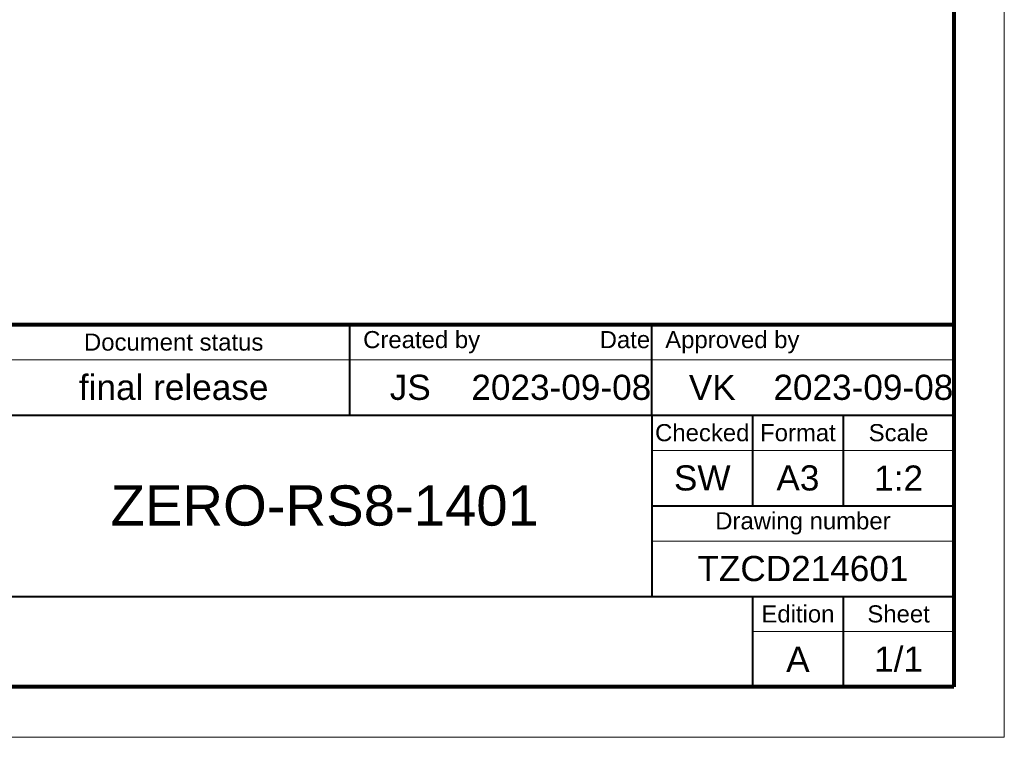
# Model space of a CAD drawing. Header units: millimetres. Extents: x 5 to 292, y 5 to 205.
# Tile 9 of 21: x 194 to 292, y 5 to 76. Entities that reach past the tile are written whole.
import ezdxf

# ---------------------------------------------------------------- set-up
doc = ezdxf.new("R2010")
doc.units = ezdxf.units.MM

# ---------------------------------------------------------------- blocks, each defined once
blk = doc.blocks.new('_FR1Page_1')
at = {"color": 7, "linetype": 'Continuous', "lineweight": 20}
for p, q in [((292, 205), (292, 5)), ((292, 5), (5, 5))]:
    blk.add_line(p, q, dxfattribs=at)
at = {"color": 7, "linetype": 'Continuous', "lineweight": 80}
for p, q in [((287, 200), (287, 10)), ((97, 46), (287, 46)), ((287, 10), (10, 10))]:
    blk.add_line(p, q, dxfattribs=at)
at = {"color": 7, "linetype": 'Continuous', "lineweight": 40}
for p, q in [((227, 37), (227, 46)), ((257, 37), (257, 46)), ((97, 37), (287, 37)), ((257, 37), (257, 28)), ((267, 37), (267, 28)), ((276, 37), (276, 28)), ((257, 28), (257, 19)), ((257, 28), (287, 28)), ((97, 19), (287, 19)), ((267, 19), (267, 10)), ((276, 19), (276, 10))]:
    blk.add_line(p, q, dxfattribs=at)
at = {"color": 7, "linetype": 'Continuous', "lineweight": 18}
for p, q in [((157.413, 42.5), (287, 42.5)), ((257, 33.5), (267, 33.5)), ((267, 33.5), (287, 33.5)), ((257, 24.5), (287, 24.5)), ((267, 15.5), (287, 15.5))]:
    blk.add_line(p, q, dxfattribs=at)
at = {"color": 7}
for s, insert, char_height, width, attachment_point in [('{\\fArial|b0|i0;\\l\\H1.x;Document status}', (209.5, 44.25), 1.7, 35.85, 5), ('{\\fArial|b0|i0;\\l\\H1.x;  Created by                  Date}', (227, 44.25), 1.7, 30.85, 4), ('{\\fArial|b0|i0;\\l\\H1.x;  Approved by            }', (257, 44.25), 1.7, 30.85, 4), ('{\\fArial|b0|i0;\\lfinal release}', (209.5, 39.75), 2.5, 36.25, 5), ('{\\fArial|b0|i0;\\lJS}', (233, 39.75), 2.5, 13.25, 5), ('{\\fArial|b0|i0;\\l2023-09-08}', (248, 39.75), 2.5, 19.25, 5), ('{\\fArial|b0|i0;\\lVK}', (263, 39.75), 2.5, 13.25, 5), ('{\\fArial|b0|i0;\\l2023-09-08}', (278, 39.75), 2.5, 19.25, 5), ('{\\fArial|b0|i0;\\l\\H1.x;Checked}', (262, 35.25), 1.7, 10.85, 5), ('{\\fArial|b0|i0;\\l\\H1.x;Scale}', (281.5, 35.25), 1.7, 11.85, 5), ('{\\fArial|b0|i0;\\lFormat\\H1.x;}', (271.5, 35.25), 1.7, 9.85, 5), ('{\\fArial|b0|i0;\\lSW}', (262, 30.75), 2.5, 11.25, 5), ('{\\fArial|b0|i0;\\lA3}', (271.5, 30.75), 2.5, 10.25, 5), ('{\\fArial|b0|i0;\\l1:2}', (281.5, 30.75), 2.5, 12.25, 5), ('{\\fArial|b0|i0;\\lZERO-RS8-1401}', (224.5, 28), 4, 67, 5), ('{\\fArial|b0|i0;\\l\\H1.x;Drawing number}', (272, 26.25), 1.7, 30.85, 5), ('{\\fArial|b0|i0;\\lTZCD214601}', (272, 21.75), 2.5, 31.25, 5), ('{\\fArial|b0|i0;\\l\\H1.x;Edition}', (271.5, 17.25), 1.7, 9.85, 5), ('{\\fArial|b0|i0;\\l\\H1.x;Sheet}', (281.5, 17.25), 1.7, 11.85, 5), ('{\\fArial|b0|i0;\\l}', (229.5, 14.5), 2.5, 76.25, 5), ('{\\fArial|b0|i0;\\lA}', (271.5, 12.75), 2.5, 10.25, 5), ('{\\fArial|b0|i0;\\l1/1}', (281.5, 12.75), 2.5, 12.25, 5)]:
    blk.add_mtext(s, dxfattribs=dict(at, insert=insert, char_height=char_height, width=width, attachment_point=attachment_point))
blk = doc.blocks.new('Seite_1')
blk.add_blockref('_FR1Page_1', (0, 0))

msp = doc.modelspace()

# ---------------------------------------------------------------- block references
msp.add_blockref('Seite_1', (0, 0))

doc.saveas('drawing.dxf')
